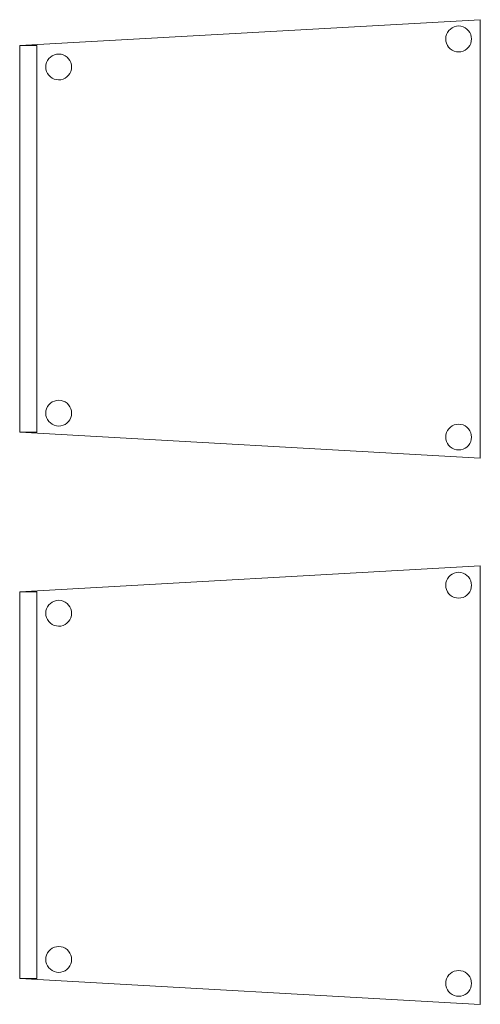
# Model space of a CAD drawing. Header units: metres. Extents: x 391.1 to 427.5, y 12.8 to 28.4.
# Tile 13 of 26: x 403.456 to 403.989, y 14.779 to 15.917. Entities that reach past the tile are written whole.
import ezdxf

# ---------------------------------------------------------------- set-up
doc = ezdxf.new("R2010")
doc.units = ezdxf.units.M
doc.layers.add('02_MOBILIARIO', color=7, linetype='Continuous', lineweight=18)
doc.layers.add('A-DETL-____-MBND', color=7, linetype='Continuous', lineweight=18)

# ---------------------------------------------------------------- blocks, each defined once
blk = doc.blocks.new('Family - Cadira confident_PA-152112-03_CLI_AIRE_P0A')
at = {"layer": 'A-DETL-____-MBND', "color": 253, "true_color": 0xaaaaaa}
for p, q in [((0, 0.4765), (0.5326, 0.5065)), ((0.5326, 0.5065), (0, 0.4765)), ((0.5326, 0.5065), (0.5326, 0)), ((0.5326, 0), (0.5326, 0.5065)), ((0.4928, 0.4869), (0.4935, 0.4894)), ((0.4935, 0.4894), (0.4928, 0.4869)), ((0.4935, 0.4894), (0.4946, 0.4918)), ((0.4946, 0.4918), (0.4935, 0.4894)), ((0.4946, 0.4918), (0.4961, 0.4939)), ((0.4961, 0.4939), (0.4946, 0.4918)), ((0.4961, 0.4939), (0.498, 0.4957)), ((0.498, 0.4957), (0.4961, 0.4939)), ((0.498, 0.4957), (0.5001, 0.4972)), ((0.5001, 0.4972), (0.498, 0.4957)), ((0.5001, 0.4972), (0.5025, 0.4983)), ((0.5025, 0.4983), (0.5001, 0.4972)), ((0.5025, 0.4983), (0.505, 0.4989)), ((0.505, 0.4989), (0.5025, 0.4983)), ((0.505, 0.4989), (0.5076, 0.4992)), ((0.5076, 0.4992), (0.505, 0.4989)), ((0.5076, 0.4992), (0.5102, 0.4989)), ((0.5102, 0.4989), (0.5076, 0.4992)), ((0.5102, 0.4989), (0.5127, 0.4982)), ((0.5127, 0.4982), (0.5102, 0.4989)), ((0.5127, 0.4982), (0.515, 0.4971)), ((0.515, 0.4971), (0.5127, 0.4982)), ((0.515, 0.4971), (0.5172, 0.4956)), ((0.5172, 0.4956), (0.515, 0.4971)), ((0.5172, 0.4956), (0.519, 0.4938)), ((0.519, 0.4938), (0.5172, 0.4956)), ((0.519, 0.4938), (0.5205, 0.4916)), ((0.5205, 0.4916), (0.519, 0.4938)), ((0.5205, 0.4916), (0.5216, 0.4893)), ((0.5216, 0.4893), (0.5205, 0.4916)), ((0.5216, 0.4893), (0.5222, 0.4868)), ((0.5222, 0.4868), (0.5216, 0.4893)), ((0.4926, 0.4843), (0.4928, 0.4869)), ((0.4928, 0.4869), (0.4926, 0.4843)), ((0.4928, 0.4817), (0.4926, 0.4843)), ((0.4926, 0.4843), (0.4928, 0.4817)), ((0.4935, 0.4792), (0.4928, 0.4817)), ((0.4928, 0.4817), (0.4935, 0.4792)), ((0.4945, 0.4768), (0.4935, 0.4792)), ((0.4935, 0.4792), (0.4945, 0.4768)), ((0.5215, 0.4791), (0.5204, 0.4767)), ((0.5204, 0.4767), (0.5215, 0.4791)), ((0.5222, 0.4816), (0.5215, 0.4791)), ((0.5215, 0.4791), (0.5222, 0.4816)), ((0.5222, 0.4868), (0.5224, 0.4842)), ((0.5224, 0.4842), (0.5222, 0.4868)), ((0.5224, 0.4842), (0.5222, 0.4816)), ((0.5222, 0.4816), (0.5224, 0.4842)), ((0, 0.4765), (0.02, 0.4765)), ((0, 0.03), (0, 0.4765)), ((0.02, 0.4765), (0, 0.4765)), ((0, 0.4765), (0, 0.03)), ((0, 0.03), (0, 0.4765)), ((0, 0.4765), (0, 0.03)), ((0.02, 0.4765), (0.02, 0.03)), ((0.02, 0.03), (0.02, 0.4765)), ((0.0401, 0.4659), (0.0426, 0.4666)), ((0.0426, 0.4666), (0.0401, 0.4659)), ((0.0426, 0.4666), (0.0452, 0.4668)), ((0.0452, 0.4668), (0.0426, 0.4666)), ((0.0452, 0.4668), (0.0478, 0.4666)), ((0.0478, 0.4666), (0.0452, 0.4668)), ((0.0478, 0.4666), (0.0503, 0.4659)), ((0.0503, 0.4659), (0.0478, 0.4666)), ((0.496, 0.4747), (0.4945, 0.4768)), ((0.4945, 0.4768), (0.496, 0.4747)), ((0.4979, 0.4728), (0.496, 0.4747)), ((0.496, 0.4747), (0.4979, 0.4728)), ((0.5, 0.4713), (0.4979, 0.4728)), ((0.4979, 0.4728), (0.5, 0.4713)), ((0.5023, 0.4702), (0.5, 0.4713)), ((0.5, 0.4713), (0.5023, 0.4702)), ((0.5049, 0.4695), (0.5023, 0.4702)), ((0.5023, 0.4702), (0.5049, 0.4695)), ((0.5074, 0.4693), (0.5049, 0.4695)), ((0.5049, 0.4695), (0.5074, 0.4693)), ((0.51, 0.4695), (0.5074, 0.4693)), ((0.5074, 0.4693), (0.51, 0.4695)), ((0.5126, 0.4702), (0.51, 0.4695)), ((0.51, 0.4695), (0.5126, 0.4702)), ((0.5149, 0.4713), (0.5126, 0.4702)), ((0.5126, 0.4702), (0.5149, 0.4713)), ((0.5171, 0.4727), (0.5149, 0.4713)), ((0.5149, 0.4713), (0.5171, 0.4727)), ((0.5189, 0.4746), (0.5171, 0.4727)), ((0.5171, 0.4727), (0.5189, 0.4746)), ((0.5204, 0.4767), (0.5189, 0.4746)), ((0.5189, 0.4746), (0.5204, 0.4767)), ((0.0304, 0.4545), (0.0311, 0.457)), ((0.0311, 0.457), (0.0304, 0.4545)), ((0.0311, 0.457), (0.0322, 0.4594)), ((0.0322, 0.4594), (0.0311, 0.457)), ((0.0322, 0.4594), (0.0337, 0.4615)), ((0.0337, 0.4615), (0.0322, 0.4594)), ((0.0337, 0.4615), (0.0356, 0.4633)), ((0.0356, 0.4633), (0.0337, 0.4615)), ((0.0356, 0.4633), (0.0377, 0.4648)), ((0.0377, 0.4648), (0.0356, 0.4633)), ((0.0377, 0.4648), (0.0401, 0.4659)), ((0.0401, 0.4659), (0.0377, 0.4648)), ((0.0503, 0.4659), (0.0526, 0.4648)), ((0.0526, 0.4648), (0.0503, 0.4659)), ((0.0526, 0.4648), (0.0548, 0.4633)), ((0.0548, 0.4633), (0.0526, 0.4648)), ((0.0548, 0.4633), (0.0566, 0.4614)), ((0.0566, 0.4614), (0.0548, 0.4633)), ((0.0566, 0.4614), (0.0581, 0.4593)), ((0.0581, 0.4593), (0.0566, 0.4614)), ((0.0581, 0.4593), (0.0592, 0.4569)), ((0.0592, 0.4569), (0.0581, 0.4593)), ((0.0592, 0.4569), (0.0598, 0.4544)), ((0.0598, 0.4544), (0.0592, 0.4569)), ((0.0302, 0.4519), (0.0304, 0.4545)), ((0.0304, 0.4545), (0.0302, 0.4519)), ((0.0304, 0.4493), (0.0302, 0.4519)), ((0.0302, 0.4519), (0.0304, 0.4493)), ((0.031, 0.4468), (0.0304, 0.4493)), ((0.0304, 0.4493), (0.031, 0.4468)), ((0.0321, 0.4445), (0.031, 0.4468)), ((0.031, 0.4468), (0.0321, 0.4445)), ((0.0336, 0.4423), (0.0321, 0.4445)), ((0.0321, 0.4445), (0.0336, 0.4423)), ((0.058, 0.4443), (0.0565, 0.4422)), ((0.0565, 0.4422), (0.058, 0.4443)), ((0.0591, 0.4467), (0.058, 0.4443)), ((0.058, 0.4443), (0.0591, 0.4467)), ((0.0598, 0.4492), (0.0591, 0.4467)), ((0.0591, 0.4467), (0.0598, 0.4492)), ((0.0598, 0.4544), (0.06, 0.4518)), ((0.06, 0.4518), (0.0598, 0.4544)), ((0.06, 0.4518), (0.0598, 0.4492)), ((0.0598, 0.4492), (0.06, 0.4518)), ((0.0355, 0.4405), (0.0336, 0.4423)), ((0.0336, 0.4423), (0.0355, 0.4405)), ((0.0376, 0.439), (0.0355, 0.4405)), ((0.0355, 0.4405), (0.0376, 0.439)), ((0.0399, 0.4378), (0.0376, 0.439)), ((0.0376, 0.439), (0.0399, 0.4378)), ((0.0424, 0.4372), (0.0399, 0.4378)), ((0.0399, 0.4378), (0.0424, 0.4372)), ((0.045, 0.4369), (0.0424, 0.4372)), ((0.0424, 0.4372), (0.045, 0.4369)), ((0.0476, 0.4371), (0.045, 0.4369)), ((0.045, 0.4369), (0.0476, 0.4371)), ((0.0502, 0.4378), (0.0476, 0.4371)), ((0.0476, 0.4371), (0.0502, 0.4378)), ((0.0525, 0.4389), (0.0502, 0.4378)), ((0.0502, 0.4378), (0.0525, 0.4389)), ((0.0547, 0.4404), (0.0525, 0.4389)), ((0.0525, 0.4389), (0.0547, 0.4404)), ((0.0565, 0.4422), (0.0547, 0.4404)), ((0.0547, 0.4404), (0.0565, 0.4422)), ((0.0304, 0.0545), (0.0311, 0.057)), ((0.0311, 0.057), (0.0304, 0.0545)), ((0.0311, 0.057), (0.0322, 0.0594)), ((0.0322, 0.0594), (0.0311, 0.057)), ((0.0322, 0.0594), (0.0337, 0.0615)), ((0.0337, 0.0615), (0.0322, 0.0594)), ((0.0337, 0.0615), (0.0356, 0.0633)), ((0.0356, 0.0633), (0.0337, 0.0615)), ((0.0356, 0.0633), (0.0377, 0.0648)), ((0.0377, 0.0648), (0.0356, 0.0633)), ((0.0377, 0.0648), (0.0401, 0.0659)), ((0.0401, 0.0659), (0.0377, 0.0648)), ((0.0401, 0.0659), (0.0426, 0.0666)), ((0.0426, 0.0666), (0.0401, 0.0659)), ((0.0426, 0.0666), (0.0452, 0.0668)), ((0.0452, 0.0668), (0.0426, 0.0666)), ((0.0452, 0.0668), (0.0478, 0.0666)), ((0.0478, 0.0666), (0.0452, 0.0668)), ((0.0478, 0.0666), (0.0503, 0.0659)), ((0.0503, 0.0659), (0.0478, 0.0666)), ((0.0503, 0.0659), (0.0526, 0.0648)), ((0.0526, 0.0648), (0.0503, 0.0659)), ((0.0526, 0.0648), (0.0548, 0.0633)), ((0.0548, 0.0633), (0.0526, 0.0648)), ((0.0548, 0.0633), (0.0566, 0.0614)), ((0.0566, 0.0614), (0.0548, 0.0633)), ((0.0566, 0.0614), (0.0581, 0.0593)), ((0.0581, 0.0593), (0.0566, 0.0614)), ((0.0581, 0.0593), (0.0592, 0.0569)), ((0.0592, 0.0569), (0.0581, 0.0593)), ((0.0592, 0.0569), (0.0598, 0.0544)), ((0.0598, 0.0544), (0.0592, 0.0569)), ((0.0302, 0.0519), (0.0304, 0.0545)), ((0.0304, 0.0545), (0.0302, 0.0519)), ((0.0304, 0.0493), (0.0302, 0.0519)), ((0.0302, 0.0519), (0.0304, 0.0493)), ((0.031, 0.0468), (0.0304, 0.0493)), ((0.0304, 0.0493), (0.031, 0.0468)), ((0.0321, 0.0445), (0.031, 0.0468)), ((0.031, 0.0468), (0.0321, 0.0445)), ((0.0591, 0.0467), (0.058, 0.0443)), ((0.058, 0.0443), (0.0591, 0.0467)), ((0.0598, 0.0492), (0.0591, 0.0467)), ((0.0591, 0.0467), (0.0598, 0.0492)), ((0.0598, 0.0544), (0.06, 0.0518)), ((0.06, 0.0518), (0.0598, 0.0544)), ((0.06, 0.0518), (0.0598, 0.0492)), ((0.0598, 0.0492), (0.06, 0.0518)), ((0.0336, 0.0423), (0.0321, 0.0445)), ((0.0321, 0.0445), (0.0336, 0.0423)), ((0.0355, 0.0405), (0.0336, 0.0423)), ((0.0336, 0.0423), (0.0355, 0.0405)), ((0.0376, 0.039), (0.0355, 0.0405)), ((0.0355, 0.0405), (0.0376, 0.039)), ((0.0399, 0.0378), (0.0376, 0.039)), ((0.0376, 0.039), (0.0399, 0.0378)), ((0.0424, 0.0372), (0.0399, 0.0378)), ((0.0399, 0.0378), (0.0424, 0.0372)), ((0.045, 0.0369), (0.0424, 0.0372)), ((0.0424, 0.0372), (0.045, 0.0369)), ((0.0476, 0.0371), (0.045, 0.0369)), ((0.045, 0.0369), (0.0476, 0.0371)), ((0.0502, 0.0378), (0.0476, 0.0371)), ((0.0476, 0.0371), (0.0502, 0.0378)), ((0.0525, 0.0389), (0.0502, 0.0378)), ((0.0502, 0.0378), (0.0525, 0.0389)), ((0.0547, 0.0404), (0.0525, 0.0389)), ((0.0525, 0.0389), (0.0547, 0.0404)), ((0.0565, 0.0422), (0.0547, 0.0404)), ((0.0547, 0.0404), (0.0565, 0.0422)), ((0.058, 0.0443), (0.0565, 0.0422)), ((0.0565, 0.0422), (0.058, 0.0443)), ((0.4961, 0.0339), (0.498, 0.0357)), ((0.498, 0.0357), (0.4961, 0.0339)), ((0.498, 0.0357), (0.5001, 0.0372)), ((0.5001, 0.0372), (0.498, 0.0357)), ((0.5001, 0.0372), (0.5025, 0.0383)), ((0.5025, 0.0383), (0.5001, 0.0372)), ((0.5025, 0.0383), (0.505, 0.0389)), ((0.505, 0.0389), (0.5025, 0.0383)), ((0.505, 0.0389), (0.5076, 0.0392)), ((0.5076, 0.0392), (0.505, 0.0389)), ((0.5076, 0.0392), (0.5102, 0.0389)), ((0.5102, 0.0389), (0.5076, 0.0392)), ((0.5102, 0.0389), (0.5127, 0.0382)), ((0.5127, 0.0382), (0.5102, 0.0389)), ((0.5127, 0.0382), (0.515, 0.0371)), ((0.515, 0.0371), (0.5127, 0.0382)), ((0.515, 0.0371), (0.5172, 0.0356)), ((0.5172, 0.0356), (0.515, 0.0371)), ((0.5172, 0.0356), (0.519, 0.0338)), ((0.519, 0.0338), (0.5172, 0.0356)), ((0.02, 0.03), (0, 0.03)), ((0, 0.03), (0.02, 0.03)), ((0.5326, 0), (0, 0.03)), ((0, 0.03), (0.5326, 0)), ((0.4926, 0.0243), (0.4928, 0.0269)), ((0.4928, 0.0269), (0.4926, 0.0243)), ((0.4928, 0.0217), (0.4926, 0.0243)), ((0.4926, 0.0243), (0.4928, 0.0217)), ((0.4928, 0.0269), (0.4935, 0.0294)), ((0.4935, 0.0294), (0.4928, 0.0269)), ((0.4935, 0.0294), (0.4946, 0.0318)), ((0.4946, 0.0318), (0.4935, 0.0294)), ((0.4946, 0.0318), (0.4961, 0.0339)), ((0.4961, 0.0339), (0.4946, 0.0318)), ((0.519, 0.0338), (0.5205, 0.0316)), ((0.5205, 0.0316), (0.519, 0.0338)), ((0.5205, 0.0316), (0.5216, 0.0293)), ((0.5216, 0.0293), (0.5205, 0.0316)), ((0.5216, 0.0293), (0.5222, 0.0268)), ((0.5222, 0.0268), (0.5216, 0.0293)), ((0.5222, 0.0268), (0.5224, 0.0242)), ((0.5224, 0.0242), (0.5222, 0.0268)), ((0.5224, 0.0242), (0.5222, 0.0216)), ((0.5222, 0.0216), (0.5224, 0.0242)), ((0.4935, 0.0192), (0.4928, 0.0217)), ((0.4928, 0.0217), (0.4935, 0.0192)), ((0.4945, 0.0168), (0.4935, 0.0192)), ((0.4935, 0.0192), (0.4945, 0.0168)), ((0.496, 0.0147), (0.4945, 0.0168)), ((0.4945, 0.0168), (0.496, 0.0147)), ((0.4979, 0.0128), (0.496, 0.0147)), ((0.496, 0.0147), (0.4979, 0.0128)), ((0.5, 0.0113), (0.4979, 0.0128)), ((0.4979, 0.0128), (0.5, 0.0113)), ((0.5171, 0.0127), (0.5149, 0.0113)), ((0.5149, 0.0113), (0.5171, 0.0127)), ((0.5189, 0.0146), (0.5171, 0.0127)), ((0.5171, 0.0127), (0.5189, 0.0146)), ((0.5204, 0.0167), (0.5189, 0.0146)), ((0.5189, 0.0146), (0.5204, 0.0167)), ((0.5215, 0.0191), (0.5204, 0.0167)), ((0.5204, 0.0167), (0.5215, 0.0191)), ((0.5222, 0.0216), (0.5215, 0.0191)), ((0.5215, 0.0191), (0.5222, 0.0216)), ((0.5023, 0.0102), (0.5, 0.0113)), ((0.5, 0.0113), (0.5023, 0.0102)), ((0.5049, 0.0095), (0.5023, 0.0102)), ((0.5023, 0.0102), (0.5049, 0.0095)), ((0.5074, 0.0093), (0.5049, 0.0095)), ((0.5049, 0.0095), (0.5074, 0.0093)), ((0.51, 0.0095), (0.5074, 0.0093)), ((0.5074, 0.0093), (0.51, 0.0095)), ((0.5126, 0.0102), (0.51, 0.0095)), ((0.51, 0.0095), (0.5126, 0.0102)), ((0.5149, 0.0113), (0.5126, 0.0102)), ((0.5126, 0.0102), (0.5149, 0.0113))]:
    blk.add_line(p, q, dxfattribs=at)
blk = doc.blocks.new('Family - Cadira confident_PA-152621-03_CLI_AIRE_P0A')
at = {"layer": 'A-DETL-____-MBND', "color": 253, "true_color": 0xaaaaaa}
for p, q in [((0, 0.4765), (0.5326, 0.5065)), ((0.5326, 0.5065), (0, 0.4765)), ((0.5326, 0.5065), (0.5326, 0)), ((0.5326, 0), (0.5326, 0.5065)), ((0.4928, 0.4869), (0.4935, 0.4894)), ((0.4935, 0.4894), (0.4928, 0.4869)), ((0.4935, 0.4894), (0.4946, 0.4918)), ((0.4946, 0.4918), (0.4935, 0.4894)), ((0.4946, 0.4918), (0.4961, 0.4939)), ((0.4961, 0.4939), (0.4946, 0.4918)), ((0.4961, 0.4939), (0.498, 0.4957)), ((0.498, 0.4957), (0.4961, 0.4939)), ((0.498, 0.4957), (0.5001, 0.4972)), ((0.5001, 0.4972), (0.498, 0.4957)), ((0.5001, 0.4972), (0.5025, 0.4983)), ((0.5025, 0.4983), (0.5001, 0.4972)), ((0.5025, 0.4983), (0.505, 0.4989)), ((0.505, 0.4989), (0.5025, 0.4983)), ((0.505, 0.4989), (0.5076, 0.4992)), ((0.5076, 0.4992), (0.505, 0.4989)), ((0.5076, 0.4992), (0.5102, 0.4989)), ((0.5102, 0.4989), (0.5076, 0.4992)), ((0.5102, 0.4989), (0.5127, 0.4982)), ((0.5127, 0.4982), (0.5102, 0.4989)), ((0.5127, 0.4982), (0.515, 0.4971)), ((0.515, 0.4971), (0.5127, 0.4982)), ((0.515, 0.4971), (0.5172, 0.4956)), ((0.5172, 0.4956), (0.515, 0.4971)), ((0.5172, 0.4956), (0.519, 0.4938)), ((0.519, 0.4938), (0.5172, 0.4956)), ((0.519, 0.4938), (0.5205, 0.4916)), ((0.5205, 0.4916), (0.519, 0.4938)), ((0.5205, 0.4916), (0.5216, 0.4893)), ((0.5216, 0.4893), (0.5205, 0.4916)), ((0.5216, 0.4893), (0.5222, 0.4868)), ((0.5222, 0.4868), (0.5216, 0.4893)), ((0.4926, 0.4843), (0.4928, 0.4869)), ((0.4928, 0.4869), (0.4926, 0.4843)), ((0.4928, 0.4817), (0.4926, 0.4843)), ((0.4926, 0.4843), (0.4928, 0.4817)), ((0.4935, 0.4792), (0.4928, 0.4817)), ((0.4928, 0.4817), (0.4935, 0.4792)), ((0.4945, 0.4768), (0.4935, 0.4792)), ((0.4935, 0.4792), (0.4945, 0.4768)), ((0.5215, 0.4791), (0.5204, 0.4767)), ((0.5204, 0.4767), (0.5215, 0.4791)), ((0.5222, 0.4816), (0.5215, 0.4791)), ((0.5215, 0.4791), (0.5222, 0.4816)), ((0.5222, 0.4868), (0.5224, 0.4842)), ((0.5224, 0.4842), (0.5222, 0.4868)), ((0.5224, 0.4842), (0.5222, 0.4816)), ((0.5222, 0.4816), (0.5224, 0.4842)), ((0, 0.03), (0, 0.4765)), ((0, 0.4765), (0, 0.03)), ((0, 0.4765), (0.02, 0.4765)), ((0, 0.03), (0, 0.4765)), ((0.02, 0.4765), (0, 0.4765)), ((0, 0.4765), (0, 0.03)), ((0.02, 0.4765), (0.02, 0.03)), ((0.02, 0.03), (0.02, 0.4765)), ((0.0401, 0.4659), (0.0426, 0.4666)), ((0.0426, 0.4666), (0.0401, 0.4659)), ((0.0426, 0.4666), (0.0452, 0.4668)), ((0.0452, 0.4668), (0.0426, 0.4666)), ((0.0452, 0.4668), (0.0478, 0.4666)), ((0.0478, 0.4666), (0.0452, 0.4668)), ((0.0478, 0.4666), (0.0503, 0.4659)), ((0.0503, 0.4659), (0.0478, 0.4666)), ((0.496, 0.4747), (0.4945, 0.4768)), ((0.4945, 0.4768), (0.496, 0.4747)), ((0.4979, 0.4728), (0.496, 0.4747)), ((0.496, 0.4747), (0.4979, 0.4728)), ((0.5, 0.4713), (0.4979, 0.4728)), ((0.4979, 0.4728), (0.5, 0.4713)), ((0.5023, 0.4702), (0.5, 0.4713)), ((0.5, 0.4713), (0.5023, 0.4702)), ((0.5049, 0.4695), (0.5023, 0.4702)), ((0.5023, 0.4702), (0.5049, 0.4695)), ((0.5074, 0.4693), (0.5049, 0.4695)), ((0.5049, 0.4695), (0.5074, 0.4693)), ((0.51, 0.4695), (0.5074, 0.4693)), ((0.5074, 0.4693), (0.51, 0.4695)), ((0.5126, 0.4702), (0.51, 0.4695)), ((0.51, 0.4695), (0.5126, 0.4702)), ((0.5149, 0.4713), (0.5126, 0.4702)), ((0.5126, 0.4702), (0.5149, 0.4713)), ((0.5171, 0.4727), (0.5149, 0.4713)), ((0.5149, 0.4713), (0.5171, 0.4727)), ((0.5189, 0.4746), (0.5171, 0.4727)), ((0.5171, 0.4727), (0.5189, 0.4746)), ((0.5204, 0.4767), (0.5189, 0.4746)), ((0.5189, 0.4746), (0.5204, 0.4767)), ((0.0304, 0.4545), (0.0311, 0.457)), ((0.0311, 0.457), (0.0304, 0.4545)), ((0.0311, 0.457), (0.0322, 0.4594)), ((0.0322, 0.4594), (0.0311, 0.457)), ((0.0322, 0.4594), (0.0337, 0.4615)), ((0.0337, 0.4615), (0.0322, 0.4594)), ((0.0337, 0.4615), (0.0356, 0.4633)), ((0.0356, 0.4633), (0.0337, 0.4615)), ((0.0356, 0.4633), (0.0377, 0.4648)), ((0.0377, 0.4648), (0.0356, 0.4633)), ((0.0377, 0.4648), (0.0401, 0.4659)), ((0.0401, 0.4659), (0.0377, 0.4648)), ((0.0503, 0.4659), (0.0526, 0.4648)), ((0.0526, 0.4648), (0.0503, 0.4659)), ((0.0526, 0.4648), (0.0548, 0.4633)), ((0.0548, 0.4633), (0.0526, 0.4648)), ((0.0548, 0.4633), (0.0566, 0.4614)), ((0.0566, 0.4614), (0.0548, 0.4633)), ((0.0566, 0.4614), (0.0581, 0.4593)), ((0.0581, 0.4593), (0.0566, 0.4614)), ((0.0581, 0.4593), (0.0592, 0.4569)), ((0.0592, 0.4569), (0.0581, 0.4593)), ((0.0592, 0.4569), (0.0598, 0.4544)), ((0.0598, 0.4544), (0.0592, 0.4569)), ((0.0302, 0.4519), (0.0304, 0.4545)), ((0.0304, 0.4545), (0.0302, 0.4519)), ((0.0304, 0.4493), (0.0302, 0.4519)), ((0.0302, 0.4519), (0.0304, 0.4493)), ((0.031, 0.4468), (0.0304, 0.4493)), ((0.0304, 0.4493), (0.031, 0.4468)), ((0.0321, 0.4445), (0.031, 0.4468)), ((0.031, 0.4468), (0.0321, 0.4445)), ((0.0336, 0.4423), (0.0321, 0.4445)), ((0.0321, 0.4445), (0.0336, 0.4423)), ((0.058, 0.4443), (0.0565, 0.4422)), ((0.0565, 0.4422), (0.058, 0.4443)), ((0.0591, 0.4467), (0.058, 0.4443)), ((0.058, 0.4443), (0.0591, 0.4467)), ((0.0598, 0.4492), (0.0591, 0.4467)), ((0.0591, 0.4467), (0.0598, 0.4492)), ((0.0598, 0.4544), (0.06, 0.4518)), ((0.06, 0.4518), (0.0598, 0.4544)), ((0.06, 0.4518), (0.0598, 0.4492)), ((0.0598, 0.4492), (0.06, 0.4518)), ((0.0355, 0.4405), (0.0336, 0.4423)), ((0.0336, 0.4423), (0.0355, 0.4405)), ((0.0376, 0.439), (0.0355, 0.4405)), ((0.0355, 0.4405), (0.0376, 0.439)), ((0.0399, 0.4378), (0.0376, 0.439)), ((0.0376, 0.439), (0.0399, 0.4378)), ((0.0424, 0.4372), (0.0399, 0.4378)), ((0.0399, 0.4378), (0.0424, 0.4372)), ((0.045, 0.4369), (0.0424, 0.4372)), ((0.0424, 0.4372), (0.045, 0.4369)), ((0.0476, 0.4371), (0.045, 0.4369)), ((0.045, 0.4369), (0.0476, 0.4371)), ((0.0502, 0.4378), (0.0476, 0.4371)), ((0.0476, 0.4371), (0.0502, 0.4378)), ((0.0525, 0.4389), (0.0502, 0.4378)), ((0.0502, 0.4378), (0.0525, 0.4389)), ((0.0547, 0.4404), (0.0525, 0.4389)), ((0.0525, 0.4389), (0.0547, 0.4404)), ((0.0565, 0.4422), (0.0547, 0.4404)), ((0.0547, 0.4404), (0.0565, 0.4422)), ((0.0304, 0.0545), (0.0311, 0.057)), ((0.0311, 0.057), (0.0304, 0.0545)), ((0.0311, 0.057), (0.0322, 0.0594)), ((0.0322, 0.0594), (0.0311, 0.057)), ((0.0322, 0.0594), (0.0337, 0.0615)), ((0.0337, 0.0615), (0.0322, 0.0594)), ((0.0337, 0.0615), (0.0356, 0.0633)), ((0.0356, 0.0633), (0.0337, 0.0615)), ((0.0356, 0.0633), (0.0377, 0.0648)), ((0.0377, 0.0648), (0.0356, 0.0633)), ((0.0377, 0.0648), (0.0401, 0.0659)), ((0.0401, 0.0659), (0.0377, 0.0648)), ((0.0401, 0.0659), (0.0426, 0.0666)), ((0.0426, 0.0666), (0.0401, 0.0659)), ((0.0426, 0.0666), (0.0452, 0.0668)), ((0.0452, 0.0668), (0.0426, 0.0666)), ((0.0452, 0.0668), (0.0478, 0.0666)), ((0.0478, 0.0666), (0.0452, 0.0668)), ((0.0478, 0.0666), (0.0503, 0.0659)), ((0.0503, 0.0659), (0.0478, 0.0666)), ((0.0503, 0.0659), (0.0526, 0.0648)), ((0.0526, 0.0648), (0.0503, 0.0659)), ((0.0526, 0.0648), (0.0548, 0.0633)), ((0.0548, 0.0633), (0.0526, 0.0648)), ((0.0548, 0.0633), (0.0566, 0.0614)), ((0.0566, 0.0614), (0.0548, 0.0633)), ((0.0566, 0.0614), (0.0581, 0.0593)), ((0.0581, 0.0593), (0.0566, 0.0614)), ((0.0581, 0.0593), (0.0592, 0.0569)), ((0.0592, 0.0569), (0.0581, 0.0593)), ((0.0592, 0.0569), (0.0598, 0.0544)), ((0.0598, 0.0544), (0.0592, 0.0569)), ((0.0302, 0.0519), (0.0304, 0.0545)), ((0.0304, 0.0545), (0.0302, 0.0519)), ((0.0304, 0.0493), (0.0302, 0.0519)), ((0.0302, 0.0519), (0.0304, 0.0493)), ((0.031, 0.0468), (0.0304, 0.0493)), ((0.0304, 0.0493), (0.031, 0.0468)), ((0.0321, 0.0445), (0.031, 0.0468)), ((0.031, 0.0468), (0.0321, 0.0445)), ((0.0591, 0.0467), (0.058, 0.0443)), ((0.058, 0.0443), (0.0591, 0.0467)), ((0.0598, 0.0492), (0.0591, 0.0467)), ((0.0591, 0.0467), (0.0598, 0.0492)), ((0.0598, 0.0544), (0.06, 0.0518)), ((0.06, 0.0518), (0.0598, 0.0544)), ((0.06, 0.0518), (0.0598, 0.0492)), ((0.0598, 0.0492), (0.06, 0.0518)), ((0.0336, 0.0423), (0.0321, 0.0445)), ((0.0321, 0.0445), (0.0336, 0.0423)), ((0.0355, 0.0405), (0.0336, 0.0423)), ((0.0336, 0.0423), (0.0355, 0.0405)), ((0.0376, 0.039), (0.0355, 0.0405)), ((0.0355, 0.0405), (0.0376, 0.039)), ((0.0399, 0.0378), (0.0376, 0.039)), ((0.0376, 0.039), (0.0399, 0.0378)), ((0.0424, 0.0372), (0.0399, 0.0378)), ((0.0399, 0.0378), (0.0424, 0.0372)), ((0.045, 0.0369), (0.0424, 0.0372)), ((0.0424, 0.0372), (0.045, 0.0369)), ((0.0476, 0.0371), (0.045, 0.0369)), ((0.045, 0.0369), (0.0476, 0.0371)), ((0.0502, 0.0378), (0.0476, 0.0371)), ((0.0476, 0.0371), (0.0502, 0.0378)), ((0.0525, 0.0389), (0.0502, 0.0378)), ((0.0502, 0.0378), (0.0525, 0.0389)), ((0.0547, 0.0404), (0.0525, 0.0389)), ((0.0525, 0.0389), (0.0547, 0.0404)), ((0.0565, 0.0422), (0.0547, 0.0404)), ((0.0547, 0.0404), (0.0565, 0.0422)), ((0.058, 0.0443), (0.0565, 0.0422)), ((0.0565, 0.0422), (0.058, 0.0443)), ((0.4961, 0.0339), (0.498, 0.0357)), ((0.498, 0.0357), (0.4961, 0.0339)), ((0.498, 0.0357), (0.5001, 0.0372)), ((0.5001, 0.0372), (0.498, 0.0357)), ((0.5001, 0.0372), (0.5025, 0.0383)), ((0.5025, 0.0383), (0.5001, 0.0372)), ((0.5025, 0.0383), (0.505, 0.0389)), ((0.505, 0.0389), (0.5025, 0.0383)), ((0.505, 0.0389), (0.5076, 0.0392)), ((0.5076, 0.0392), (0.505, 0.0389)), ((0.5076, 0.0392), (0.5102, 0.0389)), ((0.5102, 0.0389), (0.5076, 0.0392)), ((0.5102, 0.0389), (0.5127, 0.0382)), ((0.5127, 0.0382), (0.5102, 0.0389)), ((0.5127, 0.0382), (0.515, 0.0371)), ((0.515, 0.0371), (0.5127, 0.0382)), ((0.515, 0.0371), (0.5172, 0.0356)), ((0.5172, 0.0356), (0.515, 0.0371)), ((0.5172, 0.0356), (0.519, 0.0338)), ((0.519, 0.0338), (0.5172, 0.0356)), ((0.5326, 0), (0, 0.03)), ((0, 0.03), (0.5326, 0)), ((0.02, 0.03), (0, 0.03)), ((0, 0.03), (0.02, 0.03)), ((0.4926, 0.0243), (0.4928, 0.0269)), ((0.4928, 0.0269), (0.4926, 0.0243)), ((0.4928, 0.0217), (0.4926, 0.0243)), ((0.4926, 0.0243), (0.4928, 0.0217)), ((0.4928, 0.0269), (0.4935, 0.0294)), ((0.4935, 0.0294), (0.4928, 0.0269)), ((0.4935, 0.0294), (0.4946, 0.0318)), ((0.4946, 0.0318), (0.4935, 0.0294)), ((0.4946, 0.0318), (0.4961, 0.0339)), ((0.4961, 0.0339), (0.4946, 0.0318)), ((0.519, 0.0338), (0.5205, 0.0316)), ((0.5205, 0.0316), (0.519, 0.0338)), ((0.5205, 0.0316), (0.5216, 0.0293)), ((0.5216, 0.0293), (0.5205, 0.0316)), ((0.5216, 0.0293), (0.5222, 0.0268)), ((0.5222, 0.0268), (0.5216, 0.0293)), ((0.5222, 0.0268), (0.5224, 0.0242)), ((0.5224, 0.0242), (0.5222, 0.0268)), ((0.5224, 0.0242), (0.5222, 0.0216)), ((0.5222, 0.0216), (0.5224, 0.0242)), ((0.4935, 0.0192), (0.4928, 0.0217)), ((0.4928, 0.0217), (0.4935, 0.0192)), ((0.4945, 0.0168), (0.4935, 0.0192)), ((0.4935, 0.0192), (0.4945, 0.0168)), ((0.496, 0.0147), (0.4945, 0.0168)), ((0.4945, 0.0168), (0.496, 0.0147)), ((0.4979, 0.0128), (0.496, 0.0147)), ((0.496, 0.0147), (0.4979, 0.0128)), ((0.5, 0.0113), (0.4979, 0.0128)), ((0.4979, 0.0128), (0.5, 0.0113)), ((0.5171, 0.0127), (0.5149, 0.0113)), ((0.5149, 0.0113), (0.5171, 0.0127)), ((0.5189, 0.0146), (0.5171, 0.0127)), ((0.5171, 0.0127), (0.5189, 0.0146)), ((0.5204, 0.0167), (0.5189, 0.0146)), ((0.5189, 0.0146), (0.5204, 0.0167)), ((0.5215, 0.0191), (0.5204, 0.0167)), ((0.5204, 0.0167), (0.5215, 0.0191)), ((0.5222, 0.0216), (0.5215, 0.0191)), ((0.5215, 0.0191), (0.5222, 0.0216)), ((0.5023, 0.0102), (0.5, 0.0113)), ((0.5, 0.0113), (0.5023, 0.0102)), ((0.5049, 0.0095), (0.5023, 0.0102)), ((0.5023, 0.0102), (0.5049, 0.0095)), ((0.5074, 0.0093), (0.5049, 0.0095)), ((0.5049, 0.0095), (0.5074, 0.0093)), ((0.51, 0.0095), (0.5074, 0.0093)), ((0.5074, 0.0093), (0.51, 0.0095)), ((0.5126, 0.0102), (0.51, 0.0095)), ((0.51, 0.0095), (0.5126, 0.0102)), ((0.5149, 0.0113), (0.5126, 0.0102)), ((0.5126, 0.0102), (0.5149, 0.0113))]:
    blk.add_line(p, q, dxfattribs=at)
blk = doc.blocks.new('LONDR55-XX_ZZ-ARQ-CAA-M3D-Londres55_ifc-1-03_CLI_AIRE_P0A')
at = {"layer": '02_MOBILIARIO', "color": 253, "lineweight": 18, "true_color": 0xaaaaaa}
for name, p in [('Family - Cadira confident_PA-152112-03_CLI_AIRE_P0A', (403.4562, 15.4104)), ('Family - Cadira confident_PA-152621-03_CLI_AIRE_P0A', (403.4562, 14.7792))]:
    blk.add_blockref(name, p, dxfattribs=at)

msp = doc.modelspace()

# ---------------------------------------------------------------- block references
at = {"lineweight": 5}
msp.add_blockref('LONDR55-XX_ZZ-ARQ-CAA-M3D-Londres55_ifc-1-03_CLI_AIRE_P0A', (0, 0), dxfattribs=at)

doc.saveas('drawing.dxf')
